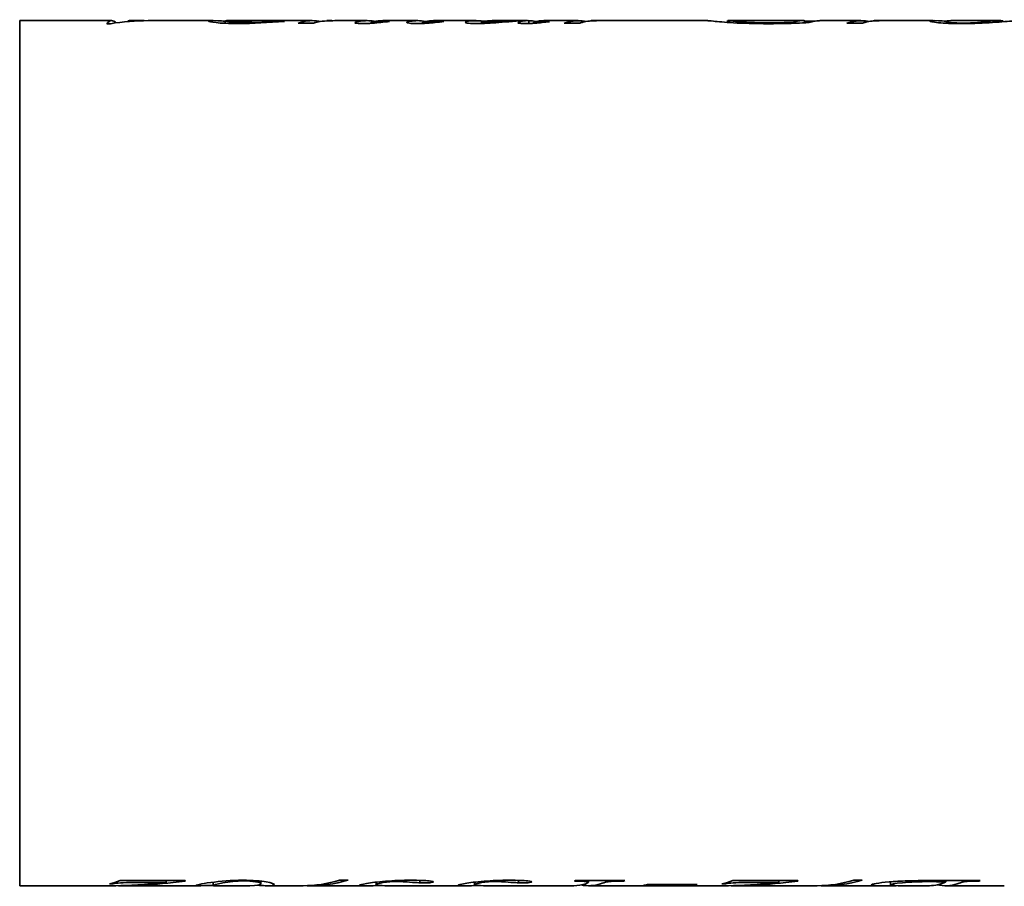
# Model space of a CAD drawing. Header units: millimetres. Extents: x 64 to 356, y 30 to 267.
# Tile 1 of 2: x 64 to 200, y 92 to 212. Entities that reach past the tile are written whole.
import ezdxf

# ---------------------------------------------------------------- set-up
doc = ezdxf.new("R2010")
doc.units = ezdxf.units.MM
doc.layers.add('Krawędzie widoczne(ISO)', color=7, linetype='Continuous', lineweight=35, true_color=0x262659)

msp = doc.modelspace()

# ---------------------------------------------------------------- linework, layer by layer
at = {"layer": 'Krawędzie widoczne(ISO)'}
for p, q in [((64, 212.05), (64, 92.45)), ((64, 212.05), (76.73, 212.05)), ((76.54, 211.63), (76.03, 211.63)), ((78.93, 211.93), (78.93, 212)), ((79.16, 212.05), (80.63, 212.05)), ((81.75, 212.05), (90.67, 212.05)), ((92.39, 211.68), (92.39, 212)), ((92.56, 212.03), (92.56, 212.05)), ((92.76, 212.05), (95.69, 212.05)), ((98.08, 212.05), (104.4, 212.05)), ((100.28, 211.92), (100.28, 211.96)), ((104.58, 211.68), (102.48, 211.68)), ((106.41, 212.02), (106.41, 212.05)), ((106.49, 212.05), (106.62, 212.05)), ((107.55, 212.05), (111.99, 212.05)), ((112.57, 211.69), (112.57, 211.83)), ((113.24, 211.74), (113.24, 211.81)), ((114.18, 212.05), (118.94, 212.05)), ((114.67, 211.88), (114.67, 211.94)), ((119.63, 211.66), (119.63, 211.82)), ((120.8, 211.74), (120.8, 211.82)), ((121.16, 212.05), (127.04, 212.05)), ((122.13, 211.88), (122.13, 211.94)), ((127.78, 211.65), (127.78, 211.86)), ((129.29, 212.05), (133.84, 212.05)), ((134.35, 211.65), (134.35, 212.05)), ((134.99, 211.68), (134.99, 211.83)), ((136.4, 212.05), (141.13, 212.05)), ((136.76, 211.86), (136.76, 211.94)), ((141.37, 211.68), (139.22, 211.68)), ((142.89, 212.02), (142.89, 212.04)), ((143.11, 212.05), (143.36, 212.05)), ((144.05, 212.05), (159, 212.05)), ((161.79, 211.81), (161.79, 212.05)), ((161.81, 212.05), (172.22, 212.05)), ((170.72, 211.69), (170.72, 211.81)), ((172.4, 211.75), (172.4, 212.04)), ((172.4, 211.98), (173.89, 211.98)), ((174.74, 212.05), (180.2, 212.05)), ((180.44, 211.68), (178.29, 211.68)), ((181.96, 212.02), (181.96, 212.04)), ((182.18, 212.05), (182.43, 212.05)), ((183.12, 212.05), (190.18, 212.05)), ((192.02, 211.69), (192.02, 211.95)), ((192.64, 212.05), (199.53, 212.05)), ((199.86, 211.9), (199.86, 211.99)), ((76.92, 92.72), (76.39, 92.72)), ((76.92, 92.85), (76.92, 92.72)), ((77.89, 93.16), (86.86, 93.16)), ((84.24, 92.9), (79.73, 92.9)), ((84.24, 93.16), (84.24, 92.9)), ((86.86, 93.09), (86.86, 93.16)), ((90.74, 92.94), (90.74, 92.47)), ((97.3, 93.09), (97.3, 92.74)), ((108.2, 93.23), (109.36, 93.23)), ((113.24, 92.95), (113.24, 92.58)), ((119.29, 93.19), (119.29, 92.86)), ((126.85, 92.95), (126.85, 92.58)), ((132.89, 93.19), (132.89, 92.86)), ((140.77, 93.16), (147.61, 93.16)), ((142.57, 93.16), (142.57, 92.94)), ((145.98, 93.16), (145.98, 93.06)), ((147.42, 93.16), (147.42, 93.09)), ((157.05, 92.5), (150.17, 92.5)), ((150.71, 92.6), (157.6, 92.6)), ((157.05, 92.6), (157.05, 92.5)), ((161.55, 92.72), (161.02, 92.72)), ((161.55, 92.85), (161.55, 92.72)), ((162.52, 93.16), (171.49, 93.16)), ((168.87, 92.9), (164.36, 92.9)), ((168.87, 93.16), (168.87, 92.9)), ((171.49, 93.09), (171.49, 93.16)), ((179.23, 93.23), (180.39, 93.23)), ((184.32, 93), (184.32, 92.56)), ((190.11, 93.16), (196.7, 93.16)), ((191.96, 93.16), (191.96, 92.99)), ((194.36, 93.16), (194.36, 92.98)), ((195.12, 93.16), (195.12, 93.06)), ((196.54, 93.16), (196.54, 93.09)), ((64, 92.45), (76.85, 92.45)), ((78.26, 92.45), (88.65, 92.45)), ((91, 92.45), (95.81, 92.45)), ((98.38, 92.45), (103.14, 92.45)), ((104.28, 92.45), (111.79, 92.45)), ((113.76, 92.48), (113.76, 92.47)), ((115.6, 92.45), (125.39, 92.45)), ((127.36, 92.48), (127.36, 92.47)), ((129.21, 92.45), (140.55, 92.45)), ((142.6, 92.45), (161.48, 92.45)), ((162.89, 92.45), (174.17, 92.45)), ((175.31, 92.45), (184.34, 92.45)), ((185.08, 92.46), (185.08, 92.45)), ((191.9, 92.45), (200.02, 92.45))]:
    msp.add_line(p, q, dxfattribs=at)
for points in [[(76.03, 211.63), (76.46, 212.15), (76.9, 212.19), (77.33, 211.75)], [(81.75, 212.05), (80.02, 212.05), (78.28, 211.91), (76.54, 211.63)], [(78.93, 212), (79.69, 212.04), (80.44, 212.06), (81.19, 212.05)], [(79.16, 212.05), (79.09, 212.05), (79.01, 212.03), (78.93, 212)], [(92.47, 212.03), (92.42, 212.02), (92.39, 212.01), (92.39, 212)], [(96.95, 212.05), (95.89, 212.05), (94.39, 212.04), (92.47, 212.03)], [(92.76, 212.05), (92.69, 212.05), (92.62, 212.05), (92.56, 212.05)], [(92.56, 212.05), (93.98, 212.05), (95.13, 212.05), (96.02, 212.05)], [(100.56, 211.94), (98.34, 211.8), (96.23, 211.64), (94.22, 211.64)], [(96.02, 212.05), (96.3, 212.05), (96.56, 212.05), (96.8, 212.05)], [(98.08, 212.05), (97.73, 212.05), (97.35, 212.05), (96.95, 212.05)], [(100.28, 211.96), (100.37, 211.95), (100.46, 211.94), (100.56, 211.94)], [(102.48, 211.68), (103.32, 212.01), (104.17, 212.12), (105.01, 212.01)], [(105.26, 211.89), (105.03, 211.84), (104.8, 211.77), (104.58, 211.68)], [(105.01, 212.01), (105.25, 211.98), (105.39, 211.95), (105.44, 211.93)], [(106.45, 212.02), (105.98, 212), (105.58, 211.96), (105.26, 211.89)], [(106.49, 212.05), (106.46, 212.05), (106.44, 212.05), (106.41, 212.05)], [(106.41, 212.05), (106.65, 212.05), (106.88, 212.05), (107.11, 212.05)], [(107.55, 212.05), (107.19, 212.05), (106.83, 212.04), (106.45, 212.02)], [(110.29, 211.77), (110.29, 211.81), (110.47, 211.88), (110.83, 211.95)], [(110.83, 211.95), (111.45, 212.06), (112.07, 212.08), (112.69, 212.01)], [(112.76, 211.7), (112.24, 211.66), (111.78, 211.64), (111.38, 211.64)], [(112.9, 211.92), (112.68, 211.88), (112.57, 211.85), (112.57, 211.83)], [(112.69, 212.01), (112.88, 211.99), (112.99, 211.97), (113.03, 211.95)], [(115.1, 211.93), (114.27, 211.85), (113.49, 211.76), (112.76, 211.7)], [(112.88, 211.79), (112.97, 211.79), (113.09, 211.8), (113.24, 211.81)], [(114.18, 212.05), (113.75, 212.05), (113.32, 212.01), (112.9, 211.92)], [(113.24, 211.81), (113.67, 211.84), (114.15, 211.89), (114.67, 211.94)], [(114.67, 211.94), (114.81, 211.94), (114.96, 211.93), (115.1, 211.93)], [(117.46, 211.79), (117.46, 211.83), (117.62, 211.9), (117.94, 211.96)], [(117.94, 211.96), (118.64, 212.09), (119.34, 212.08), (120.04, 211.94)], [(120.29, 211.7), (119.8, 211.66), (119.3, 211.64), (118.8, 211.64)], [(120.1, 211.95), (119.79, 211.9), (119.63, 211.84), (119.63, 211.82)], [(119.98, 211.78), (120.18, 211.78), (120.46, 211.79), (120.8, 211.82)], [(121.16, 212.05), (120.81, 212.05), (120.45, 212.02), (120.1, 211.95)], [(122.6, 211.92), (121.79, 211.84), (121.02, 211.75), (120.29, 211.7)], [(120.8, 211.82), (120.99, 211.83), (121.44, 211.89), (122.13, 211.94)], [(122.13, 211.94), (122.29, 211.94), (122.44, 211.93), (122.6, 211.92)], [(125.56, 211.81), (125.56, 211.87), (125.81, 211.96), (126.31, 212.01)], [(126.31, 212.01), (126.79, 212.06), (127.28, 212.06), (127.77, 212.01)], [(127.77, 212.01), (127.93, 211.99), (128.06, 211.97), (128.14, 211.96)], [(128.42, 212), (128, 211.95), (127.78, 211.88), (127.78, 211.86)], [(129.29, 212.05), (129, 212.05), (128.71, 212.03), (128.42, 212)], [(132.84, 211.76), (132.84, 211.79), (132.91, 211.83), (133.03, 211.87)], [(133.03, 211.87), (133.19, 211.92), (133.62, 212.04), (134.35, 212.05)], [(135.19, 211.7), (134.74, 211.66), (134.31, 211.64), (133.88, 211.64)], [(134.35, 212.04), (134.67, 212.03), (135, 212.01), (135.34, 211.95)], [(135.56, 211.99), (135.18, 211.93), (134.99, 211.86), (134.99, 211.83)], [(137.17, 211.91), (136.53, 211.84), (135.87, 211.75), (135.19, 211.7)], [(136.4, 212.05), (136.12, 212.05), (135.84, 212.03), (135.56, 211.99)], [(136.76, 211.94), (136.9, 211.93), (137.03, 211.92), (137.17, 211.91)], [(139.22, 211.68), (140.06, 212), (140.89, 212.11), (141.72, 212.01)], [(141.82, 211.85), (141.67, 211.8), (141.52, 211.75), (141.37, 211.68)], [(141.72, 212.01), (141.95, 211.99), (142.1, 211.95), (142.15, 211.92)], [(142.48, 211.98), (142.09, 211.92), (141.87, 211.87), (141.82, 211.85)], [(143.49, 212.04), (143.1, 212.03), (142.76, 212.01), (142.48, 211.98)], [(143.11, 212.05), (143.04, 212.05), (142.96, 212.05), (142.89, 212.04)], [(142.89, 212.04), (143.16, 212.05), (143.43, 212.05), (143.7, 212.05)], [(144.05, 212.05), (143.87, 212.05), (143.68, 212.05), (143.49, 212.04)], [(170.72, 211.81), (171.18, 211.96), (171.64, 212.04), (172.1, 212.05)], [(172.1, 212.05), (172.3, 212.05), (172.4, 212.05), (172.4, 212.04)], [(174.46, 212.04), (173.99, 212.02), (173.53, 211.93), (173.06, 211.78)], [(174.74, 212.05), (174.65, 212.05), (174.56, 212.05), (174.46, 212.04)], [(178.29, 211.68), (179.13, 212), (179.96, 212.11), (180.79, 212.01)], [(180.89, 211.85), (180.74, 211.8), (180.59, 211.75), (180.44, 211.68)], [(180.79, 212.01), (181.03, 211.99), (181.17, 211.95), (181.22, 211.92)], [(181.55, 211.98), (181.16, 211.92), (180.94, 211.87), (180.89, 211.85)], [(182.56, 212.04), (182.17, 212.03), (181.83, 212.01), (181.55, 211.98)], [(182.18, 212.05), (182.11, 212.05), (182.03, 212.05), (181.96, 212.04)], [(181.96, 212.04), (182.23, 212.05), (182.51, 212.05), (182.77, 212.05)], [(183.12, 212.05), (182.94, 212.05), (182.75, 212.05), (182.56, 212.04)], [(192.64, 212.05), (192.23, 212.05), (192.02, 212.02), (192.02, 211.95)], [(76.39, 92.72), (76.89, 92.83), (77.39, 92.98), (77.89, 93.16)], [(77.3, 92.45), (79.04, 92.47), (81.35, 92.58), (84.24, 92.9)], [(86.86, 93.09), (82.29, 92.51), (79.27, 92.43), (77.8, 92.45)], [(95.81, 92.45), (96.8, 92.45), (97.3, 92.58), (97.3, 92.74)], [(103.14, 92.45), (104.83, 92.45), (106.51, 92.71), (108.2, 93.23)], [(109.36, 93.23), (107.48, 92.65), (105.59, 92.4), (103.71, 92.46)], [(118.05, 93.21), (119.16, 93.21), (120, 93.18), (120.58, 93.12)], [(119.98, 92.85), (119.75, 92.85), (119.52, 92.85), (119.29, 92.86)], [(120.58, 93.12), (120.96, 93.08), (121.15, 93.04), (121.15, 92.99)], [(131.65, 93.21), (132.76, 93.21), (133.61, 93.18), (134.18, 93.12)], [(133.58, 92.85), (133.36, 92.85), (133.12, 92.85), (132.89, 92.86)], [(134.18, 93.12), (134.57, 93.08), (134.76, 93.04), (134.76, 92.99)], [(140.55, 92.45), (141.1, 92.45), (141.65, 92.54), (142.2, 92.73)], [(140.64, 93.09), (140.68, 93.11), (140.73, 93.14), (140.77, 93.16)], [(144.26, 92.73), (143.36, 92.43), (142.47, 92.37), (141.57, 92.56)], [(142.2, 92.73), (142.44, 92.81), (142.57, 92.89), (142.57, 92.94)], [(145.15, 92.98), (144.86, 92.92), (144.56, 92.83), (144.26, 92.73)], [(145.98, 93.06), (145.62, 93.04), (145.34, 93.01), (145.15, 92.98)], [(147.42, 93.09), (146.69, 93.09), (146.21, 93.08), (145.98, 93.06)], [(147.61, 93.16), (147.55, 93.14), (147.48, 93.11), (147.42, 93.09)], [(150.17, 92.5), (150.35, 92.52), (150.53, 92.56), (150.71, 92.6)], [(157.6, 92.6), (157.41, 92.56), (157.23, 92.52), (157.05, 92.5)], [(161.02, 92.72), (161.52, 92.83), (162.02, 92.98), (162.52, 93.16)], [(161.93, 92.45), (163.67, 92.47), (165.98, 92.58), (168.87, 92.9)], [(171.49, 93.09), (166.92, 92.51), (163.9, 92.43), (162.43, 92.45)], [(174.17, 92.45), (175.86, 92.45), (177.54, 92.71), (179.23, 93.23)], [(180.39, 93.23), (178.51, 92.65), (176.62, 92.4), (174.74, 92.46)], [(186.71, 93.13), (187.44, 93.15), (188.57, 93.16), (190.11, 93.16)], [(191.96, 92.99), (190.99, 93.01), (190.23, 93.02), (189.68, 93.02)], [(189.7, 92.45), (190.45, 92.46), (191.21, 92.64), (191.96, 92.99)], [(193.52, 92.72), (192.6, 92.42), (191.69, 92.37), (190.77, 92.58)], [(194.36, 92.98), (194.15, 92.93), (193.87, 92.83), (193.52, 92.72)], [(195.12, 93.06), (194.77, 93.04), (194.52, 93.01), (194.36, 92.98)], [(196.54, 93.09), (195.84, 93.09), (195.37, 93.08), (195.12, 93.06)], [(196.7, 93.16), (196.64, 93.14), (196.59, 93.11), (196.54, 93.09)], [(76.85, 92.45), (76.99, 92.45), (77.14, 92.45), (77.3, 92.45)], [(77.8, 92.45), (77.75, 92.45), (77.7, 92.46), (77.65, 92.46)], [(90.74, 92.47), (90.74, 92.45), (90.83, 92.45), (91, 92.45)], [(161.48, 92.45), (161.62, 92.45), (161.78, 92.45), (161.93, 92.45)], [(162.43, 92.45), (162.38, 92.45), (162.33, 92.46), (162.28, 92.46)], [(185.08, 92.46), (185.08, 92.46), (185.08, 92.46), (185.08, 92.46)], [(188.62, 92.45), (188.92, 92.45), (189.28, 92.45), (189.7, 92.45)]]:
    msp.add_open_spline(points, degree=3, dxfattribs=at)
for points, knots in [([(90.09, 211.98), (90.09, 212.05), (90.52, 212.07), (91.38, 212.03), (91.69, 212.02), (92.03, 212), (92.39, 211.98)], [0, 0, 0, 0, 1, 1, 1, 1.358636, 1.358636, 1.358636, 1.358636]), ([(94.22, 211.64), (92.86, 211.64), (91.83, 211.7), (91.13, 211.78), (90.44, 211.86), (90.09, 211.93), (90.09, 211.98)], [0, 0, 0, 0, 1, 1, 1, 2, 2, 2, 2]), ([(92.39, 212), (92.39, 211.96), (92.69, 211.92), (93.29, 211.87), (93.89, 211.82), (94.62, 211.8), (95.48, 211.8)], [0, 0, 0, 0, 1, 1, 1, 2, 2, 2, 2]), ([(95.48, 211.8), (96.16, 211.8), (96.82, 211.81), (97.45, 211.83), (98.08, 211.86), (99.02, 211.91), (100.28, 211.96)], [0, 0, 0, 0, 1, 1, 1, 2, 2, 2, 2]), ([(111.38, 211.64), (111.04, 211.64), (110.78, 211.66), (110.58, 211.68), (110.39, 211.7), (110.29, 211.73), (110.29, 211.77)], [0, 0, 0, 0, 1, 1, 1, 2, 2, 2, 2]), ([(112.57, 211.83), (112.57, 211.82), (112.6, 211.81), (112.67, 211.8), (112.74, 211.8), (112.81, 211.79), (112.88, 211.79)], [0, 0, 0, 0, 1, 1, 1, 2, 2, 2, 2]), ([(118.8, 211.64), (118.4, 211.64), (118.08, 211.66), (117.83, 211.69), (117.58, 211.71), (117.46, 211.75), (117.46, 211.79)], [0, 0, 0, 0, 1, 1, 1, 2, 2, 2, 2]), ([(119.63, 211.82), (119.63, 211.81), (119.67, 211.79), (119.73, 211.79), (119.8, 211.78), (119.88, 211.78), (119.98, 211.78)], [0, 0, 0, 0, 1, 1, 1, 2, 2, 2, 2]), ([(127.15, 211.64), (126.7, 211.64), (126.33, 211.66), (126.02, 211.69), (125.72, 211.73), (125.56, 211.76), (125.56, 211.81)], [0, 0, 0, 0, 1, 1, 1, 2, 2, 2, 2]), ([(134.35, 212.05), (132.7, 212.04), (131.32, 211.88), (130.21, 211.79), (129.1, 211.71), (128.08, 211.64), (127.15, 211.64)], [0, 0, 0, 0, 1, 1, 1, 2, 2, 2, 2]), ([(127.78, 211.86), (127.78, 211.84), (127.84, 211.83), (127.96, 211.82), (128.08, 211.81), (128.24, 211.81), (128.45, 211.81)], [0, 0, 0, 0, 1, 1, 1, 2, 2, 2, 2]), ([(128.45, 211.81), (128.77, 211.81), (129.19, 211.82), (129.71, 211.85), (130.23, 211.87), (130.91, 211.93), (131.77, 211.98), (132.63, 212.03), (133.34, 212.05), (133.9, 212.05), (133.98, 212.05), (134.05, 212.05), (134.13, 212.05)], [0, 0, 0, 0, 1, 1, 1, 2, 2, 2, 3, 3, 3, 3.138168, 3.138168, 3.138168, 3.138168]), ([(133.88, 211.64), (133.57, 211.64), (133.32, 211.66), (133.13, 211.68), (132.94, 211.7), (132.84, 211.73), (132.84, 211.76)], [0, 0, 0, 0, 1, 1, 1, 2, 2, 2, 2]), ([(134.99, 211.83), (134.99, 211.81), (135.01, 211.8), (135.06, 211.8), (135.1, 211.79), (135.17, 211.79), (135.25, 211.79)], [0, 0, 0, 0, 1, 1, 1, 2, 2, 2, 2]), ([(135.25, 211.79), (135.37, 211.79), (135.51, 211.79), (135.65, 211.81), (135.8, 211.82), (136.17, 211.87), (136.76, 211.94)], [0, 0, 0, 0, 1, 1, 1, 2, 2, 2, 2]), ([(167.48, 211.63), (165.48, 211.63), (163.86, 211.68), (162.62, 211.75), (161.37, 211.83), (160.46, 211.91), (159.86, 211.98), (159.38, 212.03), (159.09, 212.05), (159, 212.05)], [0, 0, 0, 0, 1, 1, 1, 2, 2, 2, 2.807439, 2.807439, 2.807439, 2.807439]), ([(161.79, 212.05), (161.79, 212.06), (162.25, 212), (163.18, 211.91), (164.1, 211.82), (165.52, 211.75), (167.44, 211.75)], [0, 0, 0, 0, 1, 1, 1, 2, 2, 2, 2]), ([(167.44, 211.75), (167.92, 211.75), (168.37, 211.75), (168.79, 211.76), (169.22, 211.77), (169.86, 211.79), (170.72, 211.81)], [0, 0, 0, 0, 1, 1, 1, 2, 2, 2, 2]), ([(173.06, 211.78), (171.78, 211.72), (170.75, 211.68), (169.96, 211.66), (169.17, 211.64), (168.34, 211.63), (167.48, 211.63)], [0, 0, 0, 0, 1, 1, 1, 2, 2, 2, 2]), ([(189.72, 211.99), (189.72, 212.05), (190.12, 212.07), (190.91, 212.03), (191.23, 212.02), (191.61, 211.99), (192.02, 211.97)], [0, 0, 0, 0, 1, 1, 1, 1.413506, 1.413506, 1.413506, 1.413506]), ([(194.07, 211.64), (192.78, 211.64), (191.74, 211.7), (190.93, 211.77), (190.12, 211.85), (189.72, 211.94), (189.72, 211.99)], [0, 0, 0, 0, 1, 1, 1, 2, 2, 2, 2]), ([(192.02, 211.95), (192.02, 211.9), (192.24, 211.84), (192.69, 211.79), (193.14, 211.75), (193.71, 211.72), (194.39, 211.72)], [0, 0, 0, 0, 1, 1, 1, 2, 2, 2, 2]), ([(201.98, 212.05), (201.8, 212.05), (201.49, 212.03), (201.04, 212), (200.29, 211.94), (199.26, 211.85), (197.93, 211.77), (196.61, 211.69), (195.32, 211.64), (194.07, 211.64)], [0.393537, 0.393537, 0.393537, 0.393537, 1, 1, 1, 2, 2, 2, 3, 3, 3, 3]), ([(194.39, 211.72), (195.72, 211.72), (196.96, 211.85), (198.12, 211.96), (199.28, 212.07), (199.86, 212.08), (199.86, 211.99)], [0, 0, 0, 0, 1, 1, 1, 2, 2, 2, 2]), ([(79.73, 92.9), (79, 92.9), (78.4, 92.88), (77.93, 92.84), (77.46, 92.81), (77.13, 92.76), (76.92, 92.72)], [0, 0, 0, 0, 1, 1, 1, 2, 2, 2, 2]), ([(88.35, 92.48), (88.35, 92.55), (89.03, 92.71), (90.4, 92.9), (91.76, 93.08), (93.23, 93.21), (94.8, 93.21)], [0, 0, 0, 0, 1, 1, 1, 2, 2, 2, 2]), ([(94.93, 93.12), (93.9, 93.12), (92.95, 92.99), (92.07, 92.83), (91.18, 92.66), (90.74, 92.52), (90.74, 92.47)], [0, 0, 0, 0, 1, 1, 1, 2, 2, 2, 2]), ([(94.8, 93.21), (96.24, 93.21), (97.33, 93.12), (98.07, 92.98), (98.81, 92.84), (99.18, 92.7), (99.18, 92.6)], [0, 0, 0, 0, 1, 1, 1, 2, 2, 2, 2]), ([(97.3, 92.74), (97.3, 92.83), (97.06, 92.93), (96.58, 93), (96.1, 93.07), (95.55, 93.12), (94.93, 93.12)], [0, 0, 0, 0, 1, 1, 1, 2, 2, 2, 2]), ([(99.18, 92.6), (99.18, 92.47), (98.76, 92.43), (97.92, 92.46), (97.61, 92.47), (97.25, 92.49), (96.86, 92.52)], [0, 0, 0, 0, 1, 1, 1, 1.370883, 1.370883, 1.370883, 1.370883]), ([(110.96, 92.51), (110.96, 92.56), (111.28, 92.64), (111.92, 92.76), (112.56, 92.87), (113.43, 92.98), (114.54, 93.07), (115.66, 93.16), (116.83, 93.21), (118.05, 93.21)], [0, 0, 0, 0, 1, 1, 1, 2, 2, 2, 3, 3, 3, 3]), ([(113.76, 92.47), (112.84, 92.46), (112.14, 92.45), (111.67, 92.45), (111.2, 92.45), (110.96, 92.47), (110.96, 92.51)], [0, 0, 0, 0, 1, 1, 1, 2, 2, 2, 2]), ([(115.99, 93.03), (115.2, 93.03), (114.54, 92.96), (114.02, 92.85), (113.5, 92.74), (113.24, 92.65), (113.24, 92.58)], [0, 0, 0, 0, 1, 1, 1, 2, 2, 2, 2]), ([(113.24, 92.58), (113.24, 92.53), (113.42, 92.49), (113.77, 92.47), (114.12, 92.46), (114.68, 92.45), (115.43, 92.45), (115.49, 92.45), (115.55, 92.45), (115.6, 92.45)], [0, 0, 0, 0, 1, 1, 1, 2, 2, 2, 2.073829, 2.073829, 2.073829, 2.073829]), ([(119.29, 92.86), (119.15, 92.86), (118.8, 92.89), (118.25, 92.92), (117.7, 92.96), (117.26, 92.99), (116.96, 93.01), (116.65, 93.02), (116.33, 93.03), (115.99, 93.03)], [0, 0, 0, 0, 1, 1, 1, 2, 2, 2, 3, 3, 3, 3]), ([(121.15, 92.99), (121.15, 92.95), (121.04, 92.91), (120.82, 92.89), (120.59, 92.86), (120.31, 92.85), (119.98, 92.85)], [0, 0, 0, 0, 1, 1, 1, 2, 2, 2, 2]), ([(124.57, 92.51), (124.57, 92.56), (124.88, 92.64), (125.52, 92.76), (126.16, 92.87), (127.03, 92.98), (128.15, 93.07), (129.26, 93.16), (130.43, 93.21), (131.65, 93.21)], [0, 0, 0, 0, 1, 1, 1, 2, 2, 2, 3, 3, 3, 3]), ([(127.36, 92.47), (126.44, 92.46), (125.74, 92.45), (125.27, 92.45), (124.8, 92.45), (124.57, 92.47), (124.57, 92.51)], [0, 0, 0, 0, 1, 1, 1, 2, 2, 2, 2]), ([(129.6, 93.03), (128.8, 93.03), (128.14, 92.96), (127.62, 92.85), (127.11, 92.74), (126.85, 92.65), (126.85, 92.58)], [0, 0, 0, 0, 1, 1, 1, 2, 2, 2, 2]), ([(126.85, 92.58), (126.85, 92.53), (127.02, 92.49), (127.37, 92.47), (127.73, 92.46), (128.28, 92.45), (129.04, 92.45), (129.09, 92.45), (129.15, 92.45), (129.21, 92.45)], [0, 0, 0, 0, 1, 1, 1, 2, 2, 2, 2.073829, 2.073829, 2.073829, 2.073829]), ([(132.89, 92.86), (132.75, 92.86), (132.41, 92.89), (131.85, 92.92), (131.3, 92.96), (130.87, 92.99), (130.56, 93.01), (130.25, 93.02), (129.93, 93.03), (129.6, 93.03)], [0, 0, 0, 0, 1, 1, 1, 2, 2, 2, 3, 3, 3, 3]), ([(134.76, 92.99), (134.76, 92.95), (134.64, 92.91), (134.42, 92.89), (134.19, 92.86), (133.91, 92.85), (133.58, 92.85)], [0, 0, 0, 0, 1, 1, 1, 2, 2, 2, 2]), ([(142.57, 92.94), (142.57, 92.98), (142.45, 93.01), (142.23, 93.04), (142, 93.06), (141.47, 93.08), (140.64, 93.09)], [0, 0, 0, 0, 1, 1, 1, 2, 2, 2, 2]), ([(164.36, 92.9), (163.63, 92.9), (163.04, 92.88), (162.57, 92.84), (162.1, 92.81), (161.76, 92.76), (161.55, 92.72)], [0, 0, 0, 0, 1, 1, 1, 2, 2, 2, 2]), ([(181.64, 92.55), (181.64, 92.61), (181.87, 92.68), (182.33, 92.76), (182.79, 92.85), (183.38, 92.93), (184.1, 92.99), (184.82, 93.05), (185.69, 93.1), (186.71, 93.13)], [0, 0, 0, 0, 1, 1, 1, 2, 2, 2, 3, 3, 3, 3]), ([(185.08, 92.45), (183.9, 92.45), (183.04, 92.45), (182.48, 92.46), (181.92, 92.48), (181.64, 92.51), (181.64, 92.55)], [0, 0, 0, 0, 1, 1, 1, 2, 2, 2, 2]), ([(189.68, 93.02), (188.27, 93.02), (187.02, 92.96), (185.94, 92.86), (184.86, 92.76), (184.32, 92.65), (184.32, 92.56)], [0, 0, 0, 0, 1, 1, 1, 2, 2, 2, 2]), ([(184.32, 92.56), (184.32, 92.49), (184.66, 92.47), (185.34, 92.46), (186.02, 92.45), (187.12, 92.45), (188.62, 92.45)], [0, 0, 0, 0, 1, 1, 1, 2, 2, 2, 2]), ([(90.74, 92.49), (90.31, 92.48), (89.9, 92.48), (89.54, 92.47), (88.74, 92.45), (88.35, 92.44), (88.35, 92.48)], [0.538523, 0.538523, 0.538523, 0.538523, 1, 1, 1, 2, 2, 2, 2])]:
    msp.add_open_spline(points, degree=3, knots=knots, dxfattribs=at)

doc.saveas('drawing.dxf')
